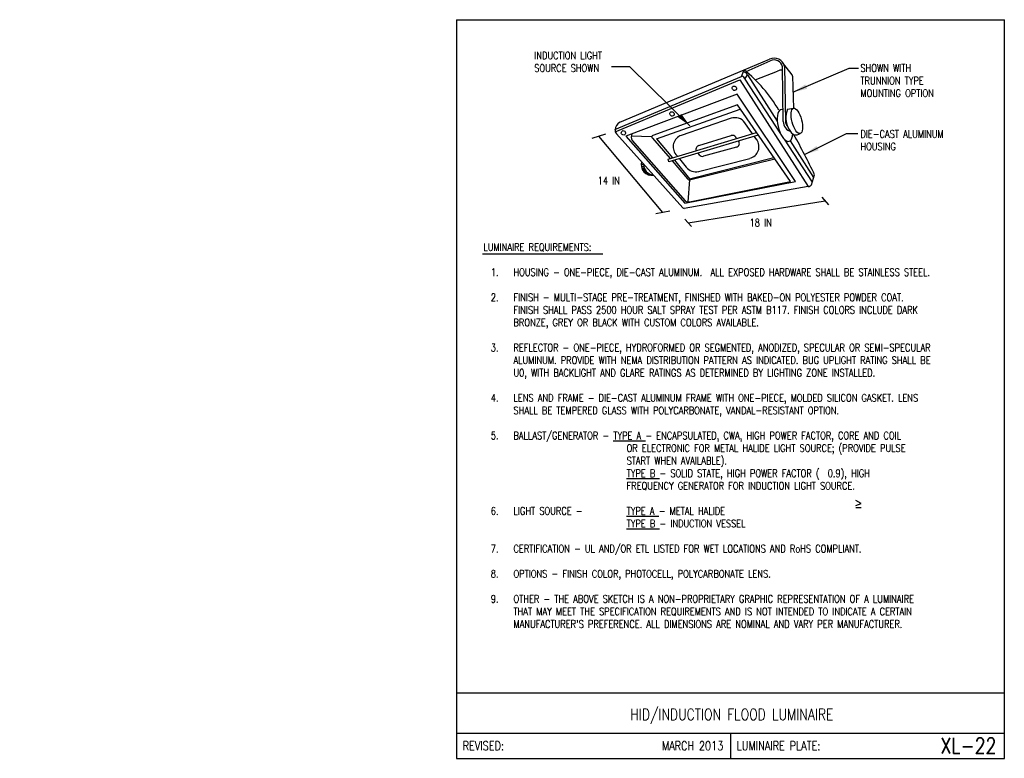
# Model space of a CAD drawing. Header units: inches. Extents: x -5.1 to 7.2, y -6.8 to 2.4.
import ezdxf
from ezdxf.enums import TextEntityAlignment as Align

# ---------------------------------------------------------------- set-up
doc = ezdxf.new("R2010")
doc.units = ezdxf.units.IN
doc.header["$MEASUREMENT"] = 0
doc.layers.add('E-DETL', color=2, linetype='CONTINUOUS')
doc.layers.add('E-DETL-TEXT', color=3, linetype='CONTINUOUS')
doc.styles.add('romans', font='ROMANS.SHX', dxfattribs={"width": 0.8})
doc.styles.get("Standard").update_dxf_attribs({"font": 'ROMANS.SHX', "width": 0.8, "height": 0.125})
doc.dimstyles.get("Standard").update_dxf_attribs({"dimtxt": 0.18, "dimasz": 0.18, "dimexe": 0.18, "dimexo": 0.0625, "dimgap": 0.09, "dimtad": 0, "dimtih": 1, "dimtoh": 1, "dimdec": 4, "dimzin": 0, "dimdsep": 46, "dimtxsty": 'Standard', "dimcen": 0.09, "dimadec": 0, "dimazin": 0, "dimtfac": 1, "dimtdec": 4, "dimtofl": 0, "dimtmove": 0, "dimatfit": 3, "dimfxl": 1, "dimtolj": 1, "dimtzin": 0, "dimarcsym": 0})

msp = doc.modelspace()

# ---------------------------------------------------------------- linework, layer by layer
at = {"layer": 'E-DETL'}
for p, q in [((0.363, 2.378), (0.363, -6.81)), ((0.363, 2.378), (7.173, 2.378)), ((7.173, -6.81), (7.173, 2.378)), ((3.938, 1.753), (4.252, 1.885)), ((3.963, 1.733), (4.263, 1.865)), ((4.534, 1.693), (4.417, 1.845)), ((2.392, 1.102), (3.938, 1.753)), ((3.906, 1.673), (3.938, 1.753)), ((4.077, 1.63), (4.353, 1.736)), ((4.424, 1.111), (4.415, 1.793)), ((4.441, 1.795), (4.453, 1.111)), ((2.333, 1.01), (3.906, 1.673)), ((2.337, 0.983), (3.886, 1.631)), ((3.886, 1.631), (4.735, 0.303)), ((3.949, 1.639), (3.979, 1.694)), ((3.949, 1.639), (4.392, 0.96)), ((3.979, 1.694), (4.35, 1.117)), ((4.539, 1.674), (4.552, 1.276)), ((3.85, 1.45), (2.467, 0.927)), ((4.577, 0.366), (3.85, 1.45)), ((3.854, 1.318), (2.803, 0.938)), ((2.847, 0.896), (3.89, 1.266)), ((4.514, 0.365), (3.854, 1.318)), ((4.478, 1.266), (4.552, 1.276)), ((3.776, 1.151), (3.157, 0.939)), ((4.043, 0.959), (3.947, 1.095)), ((2.351, 0.959), (3.178, 0.038)), ((2.467, 0.927), (3.201, 0.095)), ((2.791, 0.921), (2.536, 0.927)), ((2.548, 0.876), (3.204, 0.124)), ((2.799, 0.905), (3.017, 0.651)), ((2.847, 0.896), (2.981, 0.74)), ((2.992, 0.644), (4.093, 0.974)), ((4.114, 0.943), (3.003, 0.609)), ((3.374, 0.814), (3.779, 0.936)), ((3.833, 0.918), (3.847, 0.9)), ((4.096, 0.885), (4.065, 0.928)), ((4.435, 0.893), (4.784, 0.358)), ((4.509, 0.871), (4.802, 0.415)), ((2.981, 0.74), (3.046, 0.66)), ((3.842, 0.792), (3.433, 0.679)), ((3.003, 0.609), (2.992, 0.644)), ((3.043, 0.621), (3.233, 0.4)), ((3.071, 0.63), (3.259, 0.399)), ((3.089, 0.703), (3.108, 0.679)), ((3.133, 0.648), (3.219, 0.542)), ((3.259, 0.399), (4.309, 0.662)), ((3.275, 0.389), (4.32, 0.646)), ((3.364, 0.718), (3.381, 0.696)), ((3.373, 0.491), (4.01, 0.653)), ((2.657, 0.577), (2.692, 0.58)), ((2.658, 0.597), (2.675, 0.598)), ((2.659, 0.555), (2.692, 0.557)), ((2.663, 0.537), (2.695, 0.54)), ((2.669, 0.521), (2.7, 0.524)), ((2.676, 0.507), (2.707, 0.51)), ((2.685, 0.494), (2.716, 0.497)), ((2.692, 0.487), (2.722, 0.489)), ((2.701, 0.477), (2.732, 0.479)), ((2.716, 0.466), (2.746, 0.468)), ((2.732, 0.456), (2.764, 0.459)), ((2.758, 0.446), (2.804, 0.45)), ((3.26, 0.385), (3.237, 0.112)), ((4.776, 0.325), (4.814, 0.45)), ((4.735, 0.303), (3.194, 0.031)), ((3.201, 0.095), (4.577, 0.366)), ((3.259, 0.114), (4.514, 0.365)), ((0.363, -5.997), (7.173, -5.997)), ((0.363, -6.497), (7.173, -6.497)), ((3.768, -6.497), (3.768, -6.81)), ((0.363, -6.81), (7.173, -6.81))]:
    msp.add_line(p, q, dxfattribs=at)
for centre, radius, start, end in [((4.31, 1.763), 0.136, 13.7224, 115.1693), ((4.312, 1.773), 0.105, 11.1091, 118.0632), ((3.914, 1.651), 0.0783, 32.8109, 79.2897), ((2.822, 0.353), 1.79, 30.2126, 51.4398), ((4.402, 1.657), 0.0931, 81.5254, 121.9099), ((3.903, 1.627), 0.0476, 14.6398, 84.9259), ((4.511, 1.677), 0.0278, 354.0469, 35.7386), ((4.724, 1.157), 0.269, 156.0995, 231.7743), ((2.474, 0.986), 0.143, 125.1297, 170.3457), ((3.824, 1.009), 0.15, 35.2952, 108.867), ((4.556, 1.111), 0.131, 179.9858, 253.0895), ((4.537, 1.111), 0.0843, 180.3425, 223.8148), ((2.402, 1.005), 0.0686, 176.0294, 221.9347), ((2.616, 0.92), 0.0808, 152.8386, 212.4163), ((2.81, 0.921), 0.0188, 111.233, 236.0898), ((3.206, 0.797), 0.15, 108.867, 218.893), ((3.793, 0.888), 0.05, 36.4441, 106.7865), ((3.829, 0.84), 0.05, 285.4029, 36.4441), ((3.973, 0.799), 0.15, 284.3269, 35.2952), ((4.575, 1.054), 0.109, 260.8631, 303.1507), ((-3.147, -3.345), 8.819, 25.488, 29.1152), ((3.389, 0.766), 0.05, 106.7865, 200.5875), ((2.792, 0.577), 0.135, 164.6865, 279.142), ((3.42, 0.728), 0.05, 218.893, 285.4029), ((2.81, 0.569), 0.119, 174.7649, 269.0636), ((3.336, 0.636), 0.15, 218.893, 284.3269), ((3.26, 0.418), 0.0329, 213.8071, 296.944), ((4.73, 0.36), 0.0577, 275.2191, 322.6083), ((3.242, 0.175), 0.0636, 233.1369, 285.001), ((3.191, 0.048), 0.017, 217.1263, 278.0693)]:
    msp.add_arc(centre, radius, start, end, dxfattribs=at)
for centre, major_axis, ratio in [((3.816, 1.525), (0.0137, -0.0247), 0.921288), ((3.041, 1.206), (0.0137, -0.0247), 0.921288), ((4.593, 1.119), (-0.041, 0.157), 0.372954), ((2.438, 0.97), (0.0137, -0.0247), 0.921288)]:
    msp.add_ellipse(centre, major_axis=major_axis, ratio=ratio, dxfattribs=at)
msp.add_ellipse((4.447, 1.063), major_axis=(0.049, -0.198), ratio=0.428715, start_param=2.874493, end_param=7.18538, dxfattribs=at)
at = {"layer": 'E-DETL-TEXT'}
for p, q in [((2.215, 0.955), (2.047, 0.899)), ((2.927, -0.021), (2.131, 0.927)), ((3.244, -0.147), (4.944, 0.124)), ((4.903, 0.169), (4.986, 0.077)), ((3.014, -0.005), (2.84, -0.036)), ((3.203, -0.102), (3.286, -0.194)), ((0.686, -0.533), (2.182, -0.533)), ((5.392, -3.638), (5.328, -3.601)), ((5.328, -3.664), (5.392, -3.638)), ((5.327, -3.691), (5.393, -3.691))]:
    msp.add_line(p, q, dxfattribs=at)

# ---------------------------------------------------------------- texts
at = {"layer": 'E-DETL', "insert": (-5.067, 0.705), "char_height": 0.125, "attachment_point": 4}
msp.add_mtext('\\A1;  \\P ', dxfattribs=at)
at = {"layer": 'E-DETL-TEXT', "style": 'romans', "width": 0.8}
msp.add_text('HID/INDUCTION FLOOD LUMINAIRE', height=0.14, dxfattribs=at).set_placement((3.785, -6.333), align=Align.CENTER)
for s, p in [('REVISED:', (0.44, -6.653)), ('LUMINAIRE PLATE:', (3.845, -6.653))]:
    msp.add_text(s, height=0.11, dxfattribs=at).set_placement(p, align=Align.MIDDLE_LEFT)
for s, height, p in [('MARCH 2013', 0.11, (3.679, -6.653)), ('XL-22', 0.1969, (7.074, -6.653))]:
    msp.add_text(s, height=height, dxfattribs=at).set_placement(p, align=Align.MIDDLE_RIGHT)
at = {"layer": 'E-DETL-TEXT', "attachment_point": 1, "style": 'romans'}
for s, width, heights, insert, char_height in [('INDUCTION LIGHT SOURCE SHOWN', 1.17719, [0], (1.329, 1.979), 0.09375), ('SHOWN WITH TRUNNION TYPE MOUNTING OPTION', 1.17719, [0], (5.384, 1.823), 0.09375), ('DIE-CAST ALUMINUM HOUSING', 1.17719, [0], (5.384, 1.003), 0.09375), (' 14 IN', 0.44461, [0], (2.067, 0.423), 0.0938), (' 18 IN', 0.51684, [0], (3.954, -0.1), 0.0938), ("LUMINAIRE REQUIREMENTS:\\P\\P\\pi-0.28125,l0.375,t0.375,1.7813;1.^IHOUSING - ONE-PIECE, DIE-CAST ALUMINUM.  ALL EXPOSED HARDWARE SHALL BE STAINLESS STEEL.\\P\\pi0,l0,tz;\\P\\pi-0.28125,l0.375,t0.375,1.7813;2.^IFINISH - MULTI-STAGE PRE-TREATMENT, FINISHED WITH BAKED-ON POLYESTER POWDER COAT.  FINISH SHALL PASS 2500 HOUR SALT SPRAY TEST PER ASTM B117. FINISH COLORS INCLUDE DARK BRONZE, GREY OR BLACK WITH CUSTOM COLORS AVAILABLE.\\P\\pi0,l0,tz;\\P\\pi-0.28125,l0.375,t0.375,1.7813;3.^IREFLECTOR - ONE-PIECE, HYDROFORMED OR SEGMENTED, ANODIZED, SPECULAR OR SEMI-SPECULAR ALUMINUM. PROVIDE WITH NEMA DISTRIBUTION PATTERN AS INDICATED. BUG UPLIGHT RATING SHALL BE U0, WITH BACKLIGHT AND GLARE RATINGS AS DETERMINED BY LIGHTING ZONE INSTALLED.\\P\\pi0,l0,tz;\\P\\pi-0.28125,l0.375,t0.375,1.7813;4.^ILENS AND FRAME - DIE-CAST ALUMINUM FRAME WITH ONE-PIECE, MOLDED SILICON GASKET. LENS SHALL BE TEMPERED GLASS WITH POLYCARBONATE, VANDAL-RESISTANT OPTION.\\P\\pi0,l0,tz;\\P\\pi-0.28125,l0.375,t0.375,1.7813;5.^IBALLAST/GENERATOR - {\\LTYPE A} - ENCAPSULATED, CWA, HIGH POWER FACTOR, CORE AND COIL \\P\\pi0,t1.7813,6;^IOR ELECTRONIC FOR METAL HALIDE LIGHT SOURCE; (PROVIDE PULSE ^I\\P\\pt1.7813;^ISTART WHEN AVAILABLE).\\P\\pl0,t1.7813,5.625,6;^I{\\LTYPE B} - SOLID STATE, HIGH POWER FACTOR (  0.9), HIGH ^I^I\\P\\pt1.7813;^IFREQUENCY GENERATOR FOR INDUCTION LIGHT SOURCE.\\P\\P\\pi-0.28125,l0.375,t0.375,1.7813;6.^ILIGHT SOURCE - ^I{\\LTYPE A} - METAL HALIDE\\P\\pi0,l0,t1.7813;^I{\\LTYPE B} - INDUCTION VESSEL\\P\\ptz;\\P\\pi-0.28125,l0.375,t0.375,1.7813;7.^ICERTIFICATION - UL AND/OR ETL LISTED FOR WET LOCATIONS AND RoHS COMPLIANT.\\P\\pi0,l0,tz;\\P\\pi-0.28125,l0.375,t0.375,1.7813;8.^IOPTIONS - FINISH COLOR, PHOTOCELL, POLYCARBONATE LENS.\\P\\pi0,l0,tz;\\P\\pi-0.28125,l0.375,t0.375,1.7813;9.^IOTHER - THE ABOVE SKETCH IS A NON-PROPRIETARY GRAPHIC REPRESENTATION OF A LUMINAIRE THAT MAY MEET THE SPECIFICATION REQUIREMENTS AND IS NOT INTENDED TO INDICATE A CERTAIN MANUFACTURER'S PREFERENCE. ALL DIMENSIONS ARE NOMINAL AND VARY PER MANUFACTURER.", 6.10039, [6.684], (0.696, -0.404), 0.09375)]:
    msp.add_mtext_dynamic_manual_height_columns(s, width=width, gutter_width=0.469, heights=heights, dxfattribs=dict(at, insert=insert, char_height=char_height))
at = {"layer": 'E-DETL-TEXT', "insert": (-2.416, -0.138), "char_height": 0.125, "attachment_point": 4}
msp.add_mtext('\\A1;', dxfattribs=at)

# ---------------------------------------------------------------- leaders
at = {"layer": 'E-DETL-TEXT'}
for points in [[(3.265, 1.058), (2.519, 1.792), (2.289, 1.792)], [(4.545, 1.475), (5.245, 1.774), (5.359, 1.774)], [(4.689, 0.7), (5.21, 0.961), (5.352, 0.961)]]:
    msp.add_leader(points, dimstyle='Standard', override={"dimtmove": 2}, dxfattribs=at)

doc.saveas('drawing.dxf')
